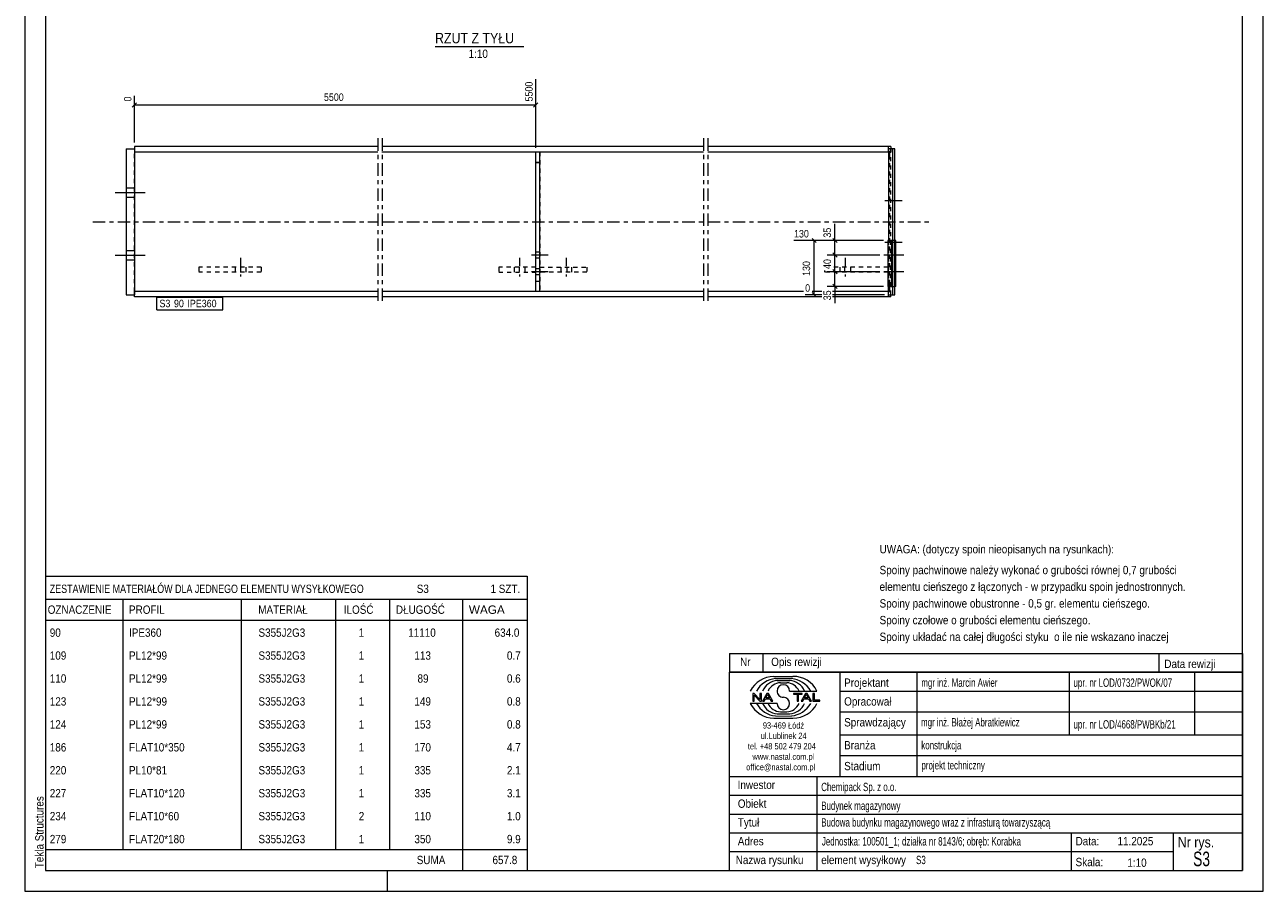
# Model space of a CAD drawing. Header units: millimetres. Extents: x 0 to 297, y 0 to 420.
# Tile 1 of 2: x 0 to 297, y 0 to 208. Entities that reach past the tile are written whole.
import ezdxf

# ---------------------------------------------------------------- set-up
doc = ezdxf.new("R2010")
doc.units = ezdxf.units.MM
for name, pattern in [('XKITLINE00', [0]), ('XKITLINE01', [4, 1, -1, 1, -1]), ('XKITLINE02', [4, 2, -2]), ('XKITLINE03', [6, 3, -1, 1, -1])]:
    doc.linetypes.add(name, pattern=pattern)
for name, color, linetype, lineweight in [('Arkusz rysunku', 3, 'Continuous', 0), ('Element', 2, 'Continuous', 0), ('Inny typ obiektu', 7, 'Continuous', 0), ('Wymiar', 4, 'Continuous', 0), ('Znak elementu', 2, 'Continuous', 0), ('Śruba', 3, 'Continuous', 0)]:
    doc.layers.add(name, color=color, linetype=linetype, lineweight=lineweight)
doc.styles.add('ARIAL', font='ARIAL.TTF')

msp = doc.modelspace()

# ---------------------------------------------------------------- linework, layer by layer
at = {"layer": 'Arkusz rysunku', "linetype": 'XKITLINE00', "lineweight": 0}
for p, q in [((0, 420), (0, 0)), ((297, 0), (297, 420)), ((5, 415), (5, 5)), ((292, 5), (292, 415)), ((5, 5), (292, 5)), ((87, 0), (87, 5)), ((0, 0), (297, 0))]:
    msp.add_line(p, q, dxfattribs=at)
at = {"layer": 'Element', "linetype": 'XKITLINE00', "lineweight": 0}
for p, q in [((26.3, 178.5), (26.3, 178)), ((84.66, 178.5), (26.3, 178.5)), ((162.79, 178.5), (85.66, 178.5)), ((207.15, 178.5), (163.79, 178.5)), ((207.69, 178.5), (207.15, 178.5)), ((207.15, 177.23), (207.15, 178.5)), ((207.69, 178.5), (207.69, 178)), ((24.3, 178), (26.3, 178)), ((24.3, 178), (24.3, 143)), ((26.3, 178), (26.3, 143)), ((26.3, 177.23), (84.66, 177.23)), ((85.66, 177.23), (162.79, 177.23)), ((122.53, 143.77), (122.53, 177.23)), ((122.53, 177.23), (123.53, 177.23)), ((123.53, 143.77), (123.53, 177.23)), ((163.79, 177.23), (207.15, 177.23)), ((207.15, 178), (207.15, 156)), ((208.15, 178), (207.15, 178)), ((208.15, 143), (208.15, 178)), ((208.69, 178), (208.15, 178)), ((208.69, 143), (208.69, 178)), ((208.15, 156), (206.97, 156)), ((206.97, 156), (206.97, 145)), ((207.96, 145), (207.96, 156)), ((208.15, 145), (208.15, 156)), ((208.69, 145), (208.69, 156)), ((208.88, 156), (208.69, 156)), ((208.88, 145), (208.88, 156)), ((24.3, 143), (26.3, 143)), ((84.66, 143.77), (26.3, 143.77)), ((26.3, 142.5), (26.3, 143)), ((162.79, 143.77), (85.66, 143.77)), ((123.53, 143.77), (122.53, 143.77)), ((186.78, 143.77), (163.79, 143.77)), ((191.18, 143.77), (188.84, 143.77)), ((207.15, 143.77), (193.7, 143.77)), ((208.15, 145), (206.97, 145)), ((207.15, 143), (207.15, 145)), ((207.15, 142.5), (207.15, 143.77)), ((207.15, 143), (208.15, 143)), ((207.69, 142.5), (207.69, 143)), ((208.15, 143), (208.69, 143)), ((208.88, 145), (208.69, 145)), ((84.66, 142.5), (26.3, 142.5)), ((162.79, 142.5), (85.66, 142.5)), ((191.18, 142.5), (163.79, 142.5)), ((207.69, 142.5), (193.7, 142.5))]:
    msp.add_line(p, q, dxfattribs=at)
at = {"layer": 'Element', "linetype": 'XKITLINE03', "lineweight": 0}
for p, q in [((84.66, 180.5), (84.66, 140.5)), ((85.67, 180.5), (85.67, 140.5)), ((162.78, 180.5), (162.78, 140.5)), ((163.79, 180.5), (163.79, 140.5)), ((16.3, 160.5), (84.66, 160.5)), ((85.66, 160.5), (162.79, 160.5)), ((163.79, 160.5), (217.42, 160.5))]:
    msp.add_line(p, q, dxfattribs=at)
at = {"layer": 'Element', "linetype": 'XKITLINE01', "lineweight": 0}
for p, q in [((26.3, 178), (26.3, 176.12)), ((26.3, 143.77), (26.3, 177.23)), ((122.53, 143.77), (122.53, 177.23)), ((122.53, 177.23), (123.53, 177.23)), ((123.53, 177.23), (123.53, 143.77)), ((207.69, 177.23), (207.15, 177.23)), ((207.35, 177.23), (207.37, 177.1)), ((207.37, 177.1), (207.39, 176.71)), ((207.39, 176.71), (207.4, 176.12)), ((207.4, 176.12), (207.41, 175.43)), ((207.41, 145.57), (207.41, 175.43)), ((207.43, 175.43), (207.44, 176.12)), ((207.43, 145.57), (207.43, 175.43)), ((207.44, 176.12), (207.45, 176.71)), ((207.45, 176.71), (207.47, 177.1)), ((207.47, 177.1), (207.49, 177.23)), ((207.69, 178), (207.69, 177.23)), ((207.69, 143), (207.69, 178)), ((123.53, 174.73), (122.53, 174.73)), ((122.53, 174.73), (123.53, 174.73)), ((207.96, 156), (207.15, 156)), ((207.15, 156), (207.15, 145)), ((207.15, 156), (207.15, 145)), ((207.69, 156), (207.69, 145)), ((208.69, 156), (207.69, 156)), ((207.88, 156), (207.88, 145)), ((56.66, 149.6), (41.72, 149.6)), ((41.72, 149.6), (41.72, 148.4)), ((51.75, 149.6), (51.75, 148.4)), ((56.66, 149.6), (56.66, 148.4)), ((122.53, 149.6), (113.66, 149.6)), ((113.66, 149.6), (113.66, 148.4)), ((118.58, 149.6), (118.58, 148.4)), ((122.53, 148.4), (122.53, 149.6)), ((123.53, 148.4), (123.53, 149.6)), ((123.53, 149.6), (134.79, 149.6)), ((130.05, 148.4), (130.05, 149.6)), ((134.79, 149.6), (134.79, 148.4)), ((191.79, 148.81), (191.79, 148.4)), ((207.05, 149.6), (193.7, 149.6)), ((196.6, 149.6), (196.6, 148.4)), ((207.05, 149.6), (207.05, 148.4)), ((56.66, 148.4), (41.72, 148.4)), ((113.66, 148.4), (122.53, 148.4)), ((122.53, 146.27), (123.53, 146.27)), ((122.53, 146.27), (123.53, 146.27)), ((134.79, 148.4), (123.53, 148.4)), ((207.05, 148.4), (191.79, 148.4)), ((207.41, 145.57), (207.4, 144.88)), ((207.44, 144.88), (207.43, 145.57)), ((26.3, 143), (26.3, 143.77)), ((123.53, 143.77), (122.53, 143.77)), ((207.96, 145), (207.15, 145)), ((207.15, 143.77), (207.15, 143.77)), ((207.15, 143.77), (207.69, 143.77)), ((207.15, 143.77), (207.35, 143.77)), ((207.37, 143.91), (207.35, 143.77)), ((207.39, 144.3), (207.37, 143.91)), ((207.4, 144.88), (207.39, 144.3)), ((207.45, 144.3), (207.44, 144.88)), ((207.47, 143.91), (207.45, 144.3)), ((207.49, 143.77), (207.47, 143.91)), ((207.69, 145), (208.69, 145)), ((207.69, 143), (207.69, 143.77))]:
    msp.add_line(p, q, dxfattribs=at)
at = {"layer": 'Inny typ obiektu', "linetype": 'XKITLINE00', "lineweight": 0}
for p, q in [((98.39, 202.52), (119.69, 202.52)), ((5, 75.5), (5, 70)), ((5, 75.5), (120.5, 75.5)), ((120.5, 75.5), (120.5, 70)), ((5, 70), (5, 65)), ((5, 70), (120.5, 70)), ((23.5, 70), (23.5, 65)), ((52, 65), (52, 70)), ((74.5, 70), (74.5, 65)), ((87.5, 70), (87.5, 65)), ((105, 70), (105, 65)), ((120.5, 70), (120.5, 65)), ((5, 65), (120.5, 65)), ((5, 65), (5, 59.5)), ((23.5, 65), (23.5, 59.5)), ((52, 59.5), (52, 65)), ((74.5, 65), (74.5, 59.5)), ((87.5, 65), (87.5, 59.5)), ((105, 65), (105, 59.5)), ((120.5, 65), (120.5, 59.5)), ((5, 59.5), (5, 54)), ((23.5, 59.5), (23.5, 54)), ((52, 54), (52, 59.5)), ((74.5, 59.5), (74.5, 54)), ((87.5, 59.5), (87.5, 54)), ((105, 59.5), (105, 54)), ((120.5, 59.5), (120.5, 54)), ((169, 57), (169, 52.5)), ((169, 57), (292, 57)), ((177, 57), (177, 52.5)), ((272, 57), (272, 52.5)), ((292, 57), (292, 52.5)), ((5, 54), (5, 48.5)), ((23.5, 54), (23.5, 48.5)), ((52, 48.5), (52, 54)), ((74.5, 54), (74.5, 48.5)), ((87.5, 54), (87.5, 48.5)), ((105, 54), (105, 48.5)), ((120.5, 54), (120.5, 48.5)), ((292, 52.5), (169, 52.5)), ((169, 5), (169, 52.5)), ((169, 52.5), (292, 52.5)), ((179.62, 51.49), (184.23, 51.5)), ((180.07, 50.99), (183.86, 51)), ((180.46, 50.49), (183.45, 50.49)), ((195.5, 52.5), (195.5, 27.5)), ((214, 27.5), (214, 52.5)), ((250.5, 52.5), (250.5, 37.5)), ((280.5, 52.5), (280.5, 37.5)), ((292, 52.5), (292, 5)), ((5, 48.5), (5, 43)), ((23.5, 48.5), (23.5, 43)), ((52, 43), (52, 48.5)), ((74.5, 48.5), (74.5, 43)), ((87.5, 48.5), (87.5, 43)), ((105, 48.5), (105, 43)), ((120.5, 48.5), (120.5, 43)), ((181.2, 49.98), (182.73, 49.99)), ((183.42, 47.99), (189.98, 47.99)), ((195.5, 48), (292, 48)), ((180.43, 45.01), (174, 45.01)), ((174.93, 47.44), (174.57, 47.44)), ((174.57, 47.44), (174.57, 45.56)), ((174.57, 45.56), (174.9, 45.56)), ((174.9, 47.04), (176.29, 45.56)), ((174.9, 45.56), (174.9, 47.04)), ((176.31, 45.96), (174.93, 47.44)), ((176.29, 45.56), (176.65, 45.56)), ((176.65, 47.44), (176.31, 47.44)), ((176.31, 47.44), (176.31, 45.96)), ((176.65, 45.56), (176.65, 47.44)), ((177.96, 47.44), (176.94, 45.56)), ((176.94, 45.56), (177.31, 45.56)), ((177.31, 45.56), (177.61, 46.13)), ((177.61, 46.13), (178.71, 46.13)), ((177.71, 46.33), (178.14, 47.24)), ((178.6, 46.33), (177.71, 46.33)), ((178.33, 47.44), (177.96, 47.44)), ((178.14, 47.24), (178.6, 46.33)), ((179.41, 45.56), (178.33, 47.44)), ((178.71, 46.13), (179.02, 45.56)), ((179.02, 45.56), (179.41, 45.56)), ((186.43, 47.44), (184.34, 47.44)), ((184.34, 47.44), (184.34, 47.22)), ((184.34, 47.22), (185.21, 47.22)), ((185.21, 47.22), (185.21, 45.56)), ((185.21, 45.56), (185.56, 45.56)), ((185.56, 45.56), (185.56, 47.22)), ((185.56, 47.22), (186.43, 47.22)), ((187.21, 47.44), (186.2, 45.56)), ((186.2, 45.56), (186.57, 45.56)), ((186.43, 47.22), (186.43, 47.44)), ((186.57, 45.56), (186.86, 46.13)), ((186.86, 46.13), (187.96, 46.13)), ((186.96, 46.33), (187.39, 47.24)), ((187.86, 46.33), (186.96, 46.33)), ((187.59, 47.44), (187.21, 47.44)), ((187.4, 47.24), (187.39, 47.24)), ((187.4, 47.24), (187.86, 46.33)), ((188.67, 45.56), (187.59, 47.44)), ((187.96, 46.13), (188.27, 45.56)), ((188.27, 45.56), (188.67, 45.56)), ((189.36, 47.44), (189.01, 47.44)), ((189.01, 47.44), (189.01, 45.56)), ((189.01, 45.56), (190.66, 45.56)), ((189.36, 45.78), (189.36, 47.44)), ((190.66, 45.78), (189.36, 45.78)), ((190.66, 45.56), (190.66, 45.78)), ((5, 43), (5, 37.5)), ((23.5, 43), (23.5, 37.5)), ((52, 37.5), (52, 43)), ((74.5, 43), (74.5, 37.5)), ((87.5, 43), (87.5, 37.5)), ((105, 43), (105, 37.5)), ((120.5, 43), (120.5, 37.5)), ((180.07, 42.01), (183.86, 42)), ((180.46, 42.51), (183.45, 42.51)), ((181.2, 43.02), (182.73, 43.01)), ((195.5, 43), (292, 43)), ((179.62, 41.51), (184.23, 41.5)), ((5, 37.5), (5, 32)), ((23.5, 37.5), (23.5, 32)), ((52, 32), (52, 37.5)), ((74.5, 37.5), (74.5, 32)), ((87.5, 37.5), (87.5, 32)), ((105, 37.5), (105, 32)), ((120.5, 37.5), (120.5, 32)), ((195.5, 37.5), (292, 37.5)), ((5, 32), (5, 26.5)), ((23.5, 32), (23.5, 26.5)), ((52, 26.5), (52, 32)), ((74.5, 32), (74.5, 26.5)), ((87.5, 32), (87.5, 26.5)), ((105, 32), (105, 26.5)), ((120.5, 32), (120.5, 26.5)), ((195.5, 32.5), (292, 32.5)), ((169, 27.5), (292, 27.5)), ((190, 5), (190, 27.5)), ((5, 26.5), (5, 21)), ((23.5, 26.5), (23.5, 21)), ((52, 21), (52, 26.5)), ((74.5, 26.5), (74.5, 21)), ((87.5, 26.5), (87.5, 21)), ((105, 26.5), (105, 21)), ((120.5, 26.5), (120.5, 21)), ((5, 21), (5, 15.5)), ((23.5, 21), (23.5, 15.5)), ((52, 15.5), (52, 21)), ((74.5, 21), (74.5, 15.5)), ((87.5, 21), (87.5, 15.5)), ((105, 21), (105, 15.5)), ((120.5, 21), (120.5, 15.5)), ((169, 23), (292, 23)), ((169, 18.5), (292, 18.5)), ((5, 15.5), (5, 10)), ((23.5, 15.5), (23.5, 10)), ((52, 10), (52, 15.5)), ((74.5, 15.5), (74.5, 10)), ((87.5, 15.5), (87.5, 10)), ((105, 15.5), (105, 10)), ((120.5, 15.5), (120.5, 10)), ((169, 14), (292, 14)), ((251, 5), (251, 14)), ((275.5, 5), (275.5, 14)), ((5, 10), (5, 5)), ((5, 10), (120.5, 10)), ((105, 10), (105, 5)), ((120.5, 10), (120.5, 5)), ((169, 9.5), (275.5, 9.5)), ((5, 5), (120.5, 5)), ((169, 5), (292, 5))]:
    msp.add_line(p, q, dxfattribs=at)
for centre, radius, start, end in [((179.72, 45.08), 6.42, 90.8317, 153.0136), ((180.67, 45), 6.02, 95.7347, 150.2266), ((183.22, 46.41), 4.08, 22.7023, 86.7527), ((183.24, 44.98), 6.04, 29.8256, 84.1252), ((184.25, 45.07), 6.43, 27.0191, 90.199), ((180.7, 46.42), 4.07, 93.3428, 157.3393), ((181.33, 46.6), 3.38, 92.229, 155.8008), ((181.92, 47.99), 1.49, 0.0741, 179.9259), ((181.92, 47.99), 1.49, 179.9259, 270), ((182.59, 46.6), 3.39, 24.2351, 87.5913), ((179.72, 47.92), 6.42, 206.9864, 269.1683), ((180.67, 48), 6.02, 209.7734, 264.2653), ((180.7, 46.58), 4.07, 202.6607, 266.6572), ((181.33, 46.4), 3.38, 204.1992, 267.771), ((181.92, 45.01), 1.49, 180.0741, 359.9259), ((181.92, 45), 1.49, 0.0741, 90), ((182.59, 46.4), 3.39, 272.4087, 335.7649), ((183.22, 46.59), 4.08, 273.2473, 337.2977), ((183.24, 48.02), 6.04, 275.8748, 330.1744), ((184.25, 47.93), 6.43, 269.801, 332.9809)]:
    msp.add_arc(centre, radius, start, end, dxfattribs=at)
at = {"layer": 'Wymiar', "linetype": 'XKITLINE00', "lineweight": 0}
for p, q in [((122.53, 178.23), (122.53, 194.66)), ((26.3, 179.5), (26.3, 190.66)), ((26.81, 189.01), (25.79, 187.99)), ((26.3, 188.5), (122.53, 188.5)), ((123.04, 189.01), (122.02, 187.99)), ((194.3, 156), (194.3, 160.02)), ((194.3, 156), (194.3, 160.02)), ((205.97, 156), (184.47, 156)), ((188.79, 156.51), (189.81, 155.49)), ((189.3, 143), (189.3, 156)), ((205.97, 156), (192.44, 156)), ((193.79, 156.51), (194.81, 155.49)), ((194.3, 152.5), (194.3, 156)), ((205.04, 152.5), (192.44, 152.5)), ((205.04, 152.5), (192.44, 152.5)), ((193.79, 153.01), (194.81, 151.99)), ((193.79, 153.01), (194.81, 151.99)), ((194.3, 148.5), (194.3, 152.5)), ((205.04, 148.5), (192.44, 148.5)), ((205.04, 148.5), (192.44, 148.5)), ((193.79, 149.01), (194.81, 147.99)), ((193.79, 149.01), (194.81, 147.99)), ((194.3, 145), (194.3, 148.5)), ((191.18, 143), (187.14, 143)), ((188.79, 143.51), (189.81, 142.49)), ((205.97, 145), (192.44, 145)), ((206.15, 143), (193.7, 143)), ((193.79, 145.51), (194.81, 144.49)), ((194.3, 145), (194.3, 140.98)), ((194.3, 145), (194.3, 140.98))]:
    msp.add_line(p, q, dxfattribs=at)
at = {"layer": 'Znak elementu', "linetype": 'XKITLINE00', "lineweight": 0}
for p, q in [((31.7, 142.4), (47.46, 142.4)), ((31.7, 139.4), (31.7, 142.4)), ((47.46, 139.4), (47.46, 142.4)), ((31.7, 139.4), (47.46, 139.4))]:
    msp.add_line(p, q, dxfattribs=at)
at = {"layer": 'Śruba', "linetype": 'XKITLINE00', "lineweight": 0}
for p, q in [((21.7, 167.5), (28.9, 167.5)), ((21.7, 167.5), (28.9, 167.5)), ((24.3, 168.6), (26.3, 168.6)), ((24.3, 168.6), (26.3, 168.6)), ((24.3, 166.4), (26.3, 166.4)), ((24.3, 166.4), (26.3, 166.4)), ((210.23, 165.5), (206.23, 165.5)), ((210.41, 165.5), (206.41, 165.5)), ((210.23, 155.5), (206.23, 155.5)), ((210.41, 155.5), (206.41, 155.5)), ((21.7, 152.5), (28.9, 152.5)), ((21.7, 152.5), (28.9, 152.5)), ((24.3, 153.6), (26.3, 153.6)), ((24.3, 153.6), (26.3, 153.6)), ((125.53, 152.5), (121.53, 152.5)), ((123.53, 153.2), (122.53, 153.2)), ((123.53, 151.8), (122.53, 151.8)), ((210.04, 152.5), (206.04, 152.5)), ((210.8, 152.5), (206.8, 152.5)), ((24.3, 151.4), (26.3, 151.4)), ((24.3, 151.4), (26.3, 151.4)), ((125.53, 148.5), (121.53, 148.5)), ((123.53, 149.2), (122.53, 149.2)), ((210.04, 148.5), (206.04, 148.5)), ((210.8, 148.5), (206.8, 148.5)), ((123.53, 147.8), (122.53, 147.8))]:
    msp.add_line(p, q, dxfattribs=at)
at = {"layer": 'Śruba', "linetype": 'XKITLINE02', "lineweight": 0}
for p, q in [((51.72, 151.85), (51.72, 147.35)), ((118.61, 151.85), (118.61, 147.35)), ((125.53, 152.5), (121.53, 152.5)), ((123.53, 153.2), (122.53, 153.2)), ((123.53, 151.8), (122.53, 151.8)), ((129.84, 151.85), (129.84, 147.35)), ((196.73, 151.85), (196.73, 147.35)), ((50.44, 149.6), (50.44, 148.4)), ((52.99, 149.6), (52.99, 148.4)), ((117.34, 149.6), (117.34, 148.4)), ((119.89, 149.6), (119.89, 148.4)), ((125.53, 148.5), (121.53, 148.5)), ((123.53, 149.2), (122.53, 149.2)), ((128.57, 149.6), (128.57, 148.4)), ((131.11, 149.6), (131.11, 148.4)), ((195.46, 149.6), (195.46, 148.4)), ((198.01, 149.6), (198.01, 148.4)), ((123.53, 147.8), (122.53, 147.8))]:
    msp.add_line(p, q, dxfattribs=at)

# ---------------------------------------------------------------- texts
at = {"layer": 'Arkusz rysunku', "style": 'ARIAL', "width": 0.85}
msp.add_text('Tekla Structures', height=2, rotation=90, dxfattribs=at).set_placement((4.5, 5.5))
at = {"layer": 'Inny typ obiektu', "style": 'ARIAL'}
for s, height, width, p in [('RZUT Z TYŁU', 2.5, 0.85, (98.39, 203.27)), ('1:10', 2, 0.85, (106.44, 199.77)), ('UWAGA: (dotyczy spoin nieopisanych na rysunkach):', 2, 0.85, (205, 81)), ('Spoiny pachwinowe należy wykonać o grubości równej 0,7 grubości', 2, 0.85, (205, 76)), ('elementu cieńszego z łączonych - w przypadku spoin jednostronnych.', 2, 0.85, (205, 72)), ('ZESTAWIENIE MATERIAŁÓW DLA JEDNEGO ELEMENTU WYSYŁKOWEGO', 2, 0.765, (6, 71.5)), ('S3', 2, 0.85, (94, 71.5)), ('1', 2, 0.85, (111.69, 71.5)), (' SZT.', 2, 0.85, (113, 71.5)), ('OZNACZENIE', 2, 0.85, (5.5, 66.5)), ('PROFIL', 2, 0.85, (25, 66.5)), ('MATERIAŁ', 2, 0.85, (56, 66.5)), ('ILOŚĆ', 2, 0.85, (76.5, 66.5)), ('DŁUGOŚĆ', 2, 0.85, (89, 66.5)), ('WAGA', 2, 1.008832, (106.5, 66.5)), ('Spoiny pachwinowe obustronne - 0,5 gr. elementu cieńszego.', 2, 0.85, (205, 68)), ('Spoiny czołowe o grubości elementu cieńszego.', 2, 0.85, (205, 64)), ('90', 2, 0.85, (6, 61)), ('IPE360', 2, 0.85, (25, 61)), ('S355J2G3', 2, 0.85, (56.04, 61)), ('1', 2, 0.85, (80.09, 61)), ('11110', 2, 0.85, (91.96, 61)), ('634.0', 2, 0.85, (112.67, 61)), ('Spoiny układać na całej długości styku  o ile nie wskazano inaczej', 2, 0.85, (205, 60)), ('109', 2, 0.85, (6, 55.5)), ('PL12*99', 2, 0.85, (25, 55.5)), ('S355J2G3', 2, 0.85, (56.04, 55.5)), ('1', 2, 0.85, (80.09, 55.5)), ('113', 2, 0.85, (93.44, 55.5)), ('0.7', 2, 0.85, (115.63, 55.5)), ('Nr', 2, 0.85, (171.54, 54)), ('Opis rewizji', 2, 0.85, (179, 54)), ('Data rewizji', 2, 0.85, (273.28, 53.5)), ('110', 2, 0.85, (6, 50)), ('PL12*99', 2, 0.85, (25, 50)), ('S355J2G3', 2, 0.85, (56.04, 50)), ('1', 2, 0.85, (80.09, 50)), ('89', 2, 0.85, (94.19, 50)), ('0.6', 2, 0.85, (115.63, 50)), ('Projektant', 2, 0.85, (196.5, 49)), ('mgr inż. Marcin Awier', 2, 0.68, (215, 49)), ('upr. nr LOD/0732/PWOK/07', 2, 0.68, (251.5, 49)), ('123', 2, 0.85, (6, 44.5)), ('PL12*99', 2, 0.85, (25, 44.5)), ('S355J2G3', 2, 0.85, (56.04, 44.5)), ('1', 2, 0.85, (80.09, 44.5)), ('149', 2, 0.85, (93.44, 44.5)), ('0.8', 2, 0.85, (115.63, 44.5)), ('Opracował', 2, 0.85, (196.5, 44.5)), ('Sprawdzający', 2, 0.85, (196.5, 39.5)), ('mgr inż. Błażej Abratkiewicz', 2, 0.68, (214.94, 39.5)), ('124', 2, 0.85, (6, 39)), ('PL12*99', 2, 0.85, (25, 39)), ('S355J2G3', 2, 0.85, (56.04, 39)), ('1', 2, 0.85, (80.09, 39)), ('153', 2, 0.85, (93.44, 39)), ('0.8', 2, 0.85, (115.63, 39)), ('93-469 Łódź', 1.5, 0.85, (177, 39)), ('upr. nr LOD/4668/PWBKb/21', 2, 0.68, (251.5, 39)), ('FLAT10*350', 2, 0.85, (25, 33.5)), ('ul.Lublinek 24', 1.5, 0.85, (176.5, 36.5)), ('Branża', 2, 0.85, (196.5, 34)), ('konstrukcja', 2, 0.68, (215, 34)), ('186', 2, 0.85, (6, 33.5)), ('S355J2G3', 2, 0.85, (56.04, 33.5)), ('1', 2, 0.85, (80.09, 33.5)), ('170', 2, 0.85, (93.44, 33.5)), ('4.7', 2, 0.85, (115.63, 33.5)), ('tel. +48 502 479 204', 1.5, 0.85, (173.41, 34)), ('www.nastal.com.pl', 1.5, 0.85, (174.5, 31.5)), ('220', 2, 0.85, (6, 28)), ('PL10*81', 2, 0.85, (25, 28)), ('S355J2G3', 2, 0.85, (56.04, 28)), ('1', 2, 0.85, (80.09, 28)), ('335', 2, 0.85, (93.44, 28)), ('2.1', 2, 0.85, (115.63, 28)), ('office@nastal.com.pl', 1.5, 0.85, (173, 29)), ('Stadium', 2, 0.85, (196.5, 29)), ('projekt techniczny', 2, 0.68, (215.04, 29.19)), ('227', 2, 0.85, (6, 22.5)), ('FLAT10*120', 2, 0.85, (25, 22.5)), ('S355J2G3', 2, 0.85, (56.04, 22.5)), ('1', 2, 0.85, (80.09, 22.5)), ('335', 2, 0.85, (93.44, 22.5)), ('3.1', 2, 0.85, (115.63, 22.5)), ('Inwestor', 2, 0.85, (170.96, 24.5)), ('Chemipack Sp. z o.o.', 2, 0.68, (191, 24)), ('Obiekt', 2, 0.85, (171, 20)), ('Budynek magazynowy', 2, 0.68, (191, 19.5)), ('234', 2, 0.85, (6, 17)), ('FLAT10*60', 2, 0.85, (25, 17)), ('S355J2G3', 2, 0.85, (56.04, 17)), ('2', 2, 0.85, (80.09, 17)), ('110', 2, 0.85, (93.44, 17)), ('1.0', 2, 0.85, (115.63, 17)), ('Tytuł', 2, 0.85, (171, 15.5)), ('Budowa budynku magazynowego wraz z infrasturą towarzyszącą', 2, 0.68, (191, 15.5)), ('279', 2, 0.85, (6, 11.5)), ('FLAT20*180', 2, 0.85, (25, 11.5)), ('S355J2G3', 2, 0.85, (56.04, 11.5)), ('1', 2, 0.85, (80.09, 11.5)), ('350', 2, 0.85, (93.44, 11.5)), ('9.9', 2, 0.85, (115.63, 11.5)), ('Adres', 2, 0.85, (171, 11)), ('Jednostka: 100501_1; działka nr 8143/6; obręb: Korabka', 2, 0.68, (191.16, 10.96)), ('Data:', 2, 0.85, (252, 11)), ('11.2025', 2, 0.85, (262.06, 11)), ('Nr rys.', 2.5, 0.85, (276.5, 10.5)), ('S3', 3.5, 0.68, (280.18, 6)), ('SUMA', 2, 0.85, (94, 6.5)), ('657.8', 2, 0.85, (112.17, 6.5)), ('Nazwa rysunku', 2, 0.85, (170.5, 6.5)), ('element wysyłkowy', 2, 0.85, (191, 6.5)), ('S3', 2, 0.68, (213.75, 6.5)), ('Skala:', 2, 0.85, (252, 6)), ('1:10', 2, 0.85, (264.42, 5.85))]:
    msp.add_text(s, height=height, dxfattribs=dict(at, width=width)).set_placement(p)
at = {"layer": 'Wymiar', "style": 'ARIAL', "width": 0.85}
for s, p in [('5500', (121.81, 189.32)), ('0', (25.58, 189.32)), ('35', (193.34, 156.68)), ('130', (188.34, 147.5)), ('40', (193.34, 149.17)), ('35', (193.34, 141.66))]:
    msp.add_text(s, height=1.8, rotation=90.0002, dxfattribs=at).set_placement(p)
for s, p in [('5500', (71.74, 189.46)), ('130', (184.47, 156.72)), ('0', (187.14, 143.72))]:
    msp.add_text(s, height=1.8, dxfattribs=at).set_placement(p)
at = {"layer": 'Znak elementu', "style": 'ARIAL', "width": 0.85}
for s, p in [('S3', (32.3, 140)), ('90', (35.78, 140)), ('IPE360', (38.99, 140))]:
    msp.add_text(s, height=1.8, dxfattribs=at).set_placement(p)

doc.saveas('drawing.dxf')
